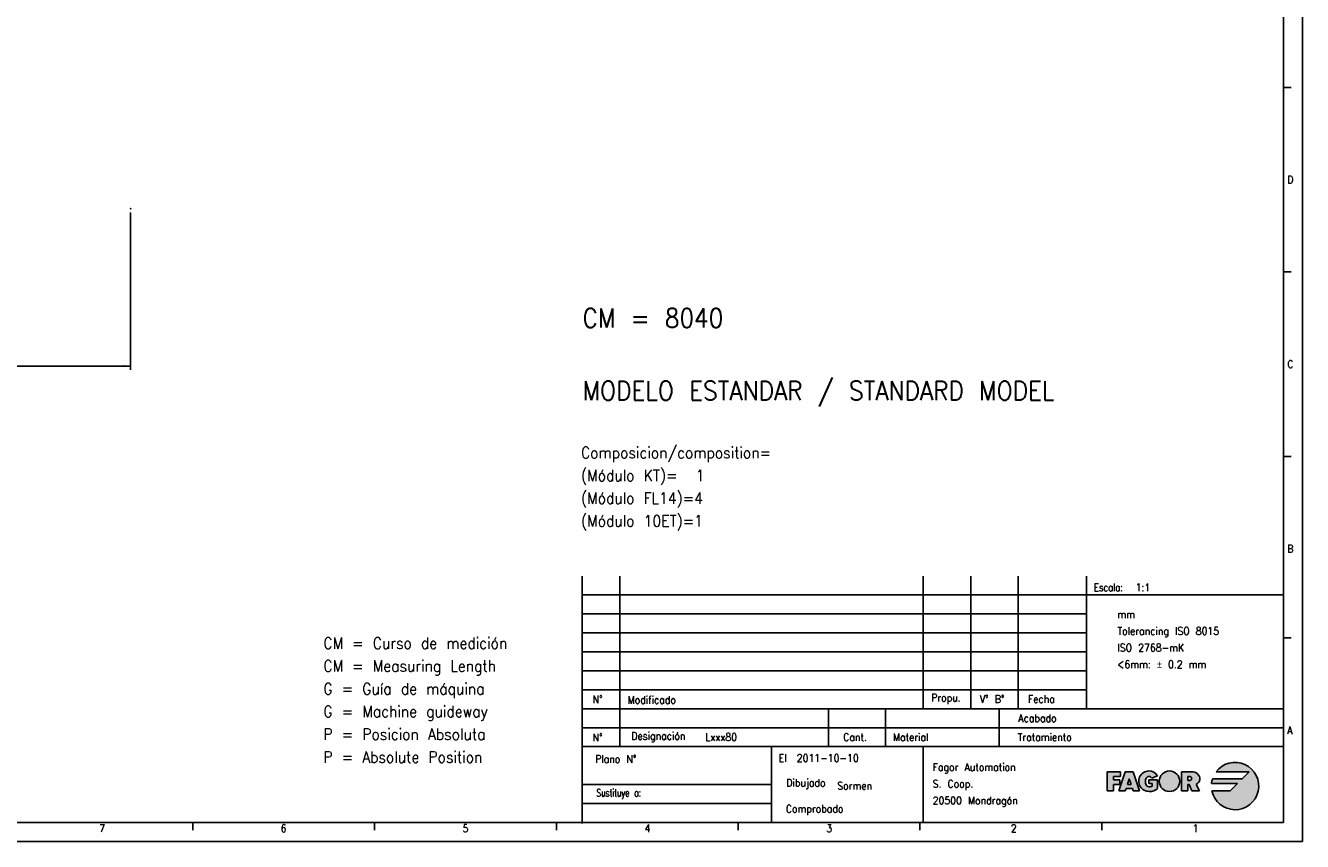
# Model space of a CAD drawing. Header units: inches. Extents: x -381 to 9045, y -418 to 176.
# Tile 10 of 31: x 122 to 459, y -418 to -203. Entities that reach past the tile are written whole.
import ezdxf

# ---------------------------------------------------------------- set-up
doc = ezdxf.new("R2010")
doc.units = ezdxf.units.IN
doc.layers.add('1', color=7, linetype='Continuous')
doc.styles.add('CONVERTER_12', font='txt.shx', dxfattribs={"width": 0.9})
doc.styles.add('CONVERTER_13', font='txt.shx', dxfattribs={"width": 0.72})
doc.styles.add('CONVERTER_14', font='txt.shx', dxfattribs={"width": 0.81})
doc.dimstyles.new('ME10_DIM_40', dxfattribs={"dimtxt": 2, "dimasz": 2, "dimexe": 1, "dimexo": 1, "dimgap": 1, "dimtad": 1, "dimdsep": 46, "dimtxsty": 'CONVERTER_12', "dimsah": 1, "dimcen": 0.09, "dimclrd": 2, "dimclre": 2, "dimclrt": 2, "dimadec": 0, "dimazin": 0, "dimtfac": 1, "dimtdec": 4, "dimtix": 1, "dimtmove": 0, "dimatfit": 3, "dimfxl": 1, "dimtolj": 1, "dimtzin": 0, "dimarcsym": 0})

# ---------------------------------------------------------------- blocks, each defined once
blk = doc.blocks.new('*D105')
at = {"layer": '1', "color": 2, "linetype": 'Continuous'}
for p, q in [((69.80429619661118, -252.4738496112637), (69.80429619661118, -294.009495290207)), ((149.8042961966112, -252.4738496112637), (149.8042961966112, -294.009495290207)), ((69.80429619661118, -293.009495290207), (149.8042961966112, -293.009495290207))]:
    blk.add_line(p, q, dxfattribs=at)
at = {"layer": '1', "color": 2}
for points in [[(71.80429619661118, -292.7461902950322), (71.80429619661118, -293.2728002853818), (69.80429619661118, -293.009495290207)], [(147.8042961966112, -293.2728002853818), (147.8042961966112, -292.7461902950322), (149.8042961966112, -293.009495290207)]]:
    blk.add_solid(points, dxfattribs=at)
at = {"layer": '1', "color": 2, "insert": (112.9574103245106, -292.0095032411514), "char_height": 2, "attachment_point": 7, "rotation": 0.00013888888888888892, "line_spacing_factor": 0.60024009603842, "style": 'CONVERTER_12'}
blk.add_mtext('\\C2;rx\\C2;80', dxfattribs=at)
blk = doc.blocks.new('1__58', base_point=(304, -326))
at = {"layer": '1', "color": 2, "insert": (268.6, -336.35), "char_height": 3, "attachment_point": 7, "line_spacing_factor": 1.20048019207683, "style": 'CONVERTER_12'}
blk.add_mtext('Composicion/composition=\\P(Módulo KT)=  1\\P(Módulo FL14)=4\\P(Módulo 10ET)=1', dxfattribs=at)
blk = doc.blocks.new('Pegar2', base_point=(304, -326))
at = {"layer": '1'}
blk.add_blockref('1__58', (304, -326), dxfattribs=at)
blk = doc.blocks.new('1__59', base_point=(304, -326))
blk.add_blockref('Pegar2', (304, -326))
blk = doc.blocks.new('Pegar3', base_point=(304, -326))
at = {"layer": '1'}
blk.add_blockref('1__59', (304, -326), dxfattribs=at)
blk = doc.blocks.new('1__60', base_point=(304, -326))
blk.add_blockref('Pegar3', (304, -326))
blk = doc.blocks.new('Pegar4', base_point=(304, -326))
at = {"layer": '1'}
blk.add_blockref('1__60', (304, -326), dxfattribs=at)
blk = doc.blocks.new('1__61', base_point=(304, -326))
blk.add_blockref('Pegar4', (304, -326))
blk = doc.blocks.new('Pegar1', base_point=(304, -326))
at = {"layer": '1'}
blk.add_blockref('1__61', (304, -326), dxfattribs=at)
blk = doc.blocks.new('tolerancias', base_point=(401.8687695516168, -383.3796663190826))
at = {"layer": '1', "color": 7}
blk.add_point((401.8687695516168, -383.3796663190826), dxfattribs=at)
at = {"layer": '1', "color": 2, "insert": (410.0787445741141, -365.071910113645), "char_height": 2, "attachment_point": 4, "line_spacing_factor": 1.32052821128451, "style": 'CONVERTER_12'}
blk.add_mtext('mm\\PTolerancing ISO 8015\\PISO 2768-mK\\P<6mm: {\\Fgdt;`} 0.2 mm', dxfattribs=at)
blk = doc.blocks.new('Marco_a1', base_point=(38.86876955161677, -121.3796663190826))
at = {"layer": '1', "linetype": 'Continuous'}
blk.add_hatch(color=2, dxfattribs=at).paths.add_polyline_path([(410.8820959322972, -401.2552611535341), (409.0070959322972, -401.2552611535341), (409.0070959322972, -402.0885944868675), (410.6737625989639, -402.0885944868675), (410.6737625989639, -402.9219278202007), (410.6737625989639, -403.3385944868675), (409.0070959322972, -403.3385944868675), (409.0070959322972, -405.0052611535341), (407.3404292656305, -405.0052611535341), (407.3404292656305, -400.0052611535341), (410.8820959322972, -400.0052611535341)])
h = blk.add_hatch(color=2, dxfattribs=at)
h.paths.add_polyline_path([(414.2154292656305, -405.0052611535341), (414.0070959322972, -404.3802611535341), (412.3404292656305, -404.3802611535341), (412.1320959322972, -405.0052611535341), (410.4654292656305, -405.0052611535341), (412.1320959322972, -400.0052611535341), (414.2154292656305, -400.0052611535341), (415.8820959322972, -405.0052611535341)])
h.paths.add_polyline_path([(413.1737625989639, -401.8802611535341), (412.6876514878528, -403.3385944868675), (413.659873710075, -403.3385944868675)], flags=16)
h = blk.add_hatch(color=2, dxfattribs=at)
edge = h.paths.add_edge_path()
edge.add_line((418.3855508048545, -402.0885944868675), (418.3855508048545, -403.1302611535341))
edge.add_line((418.3855508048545, -403.1302611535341), (419.2188841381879, -403.1302611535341))
edge.add_line((419.2188841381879, -403.1302611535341), (419.2188841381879, -403.7552611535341))
edge.add_arc((418.3855508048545, -402.1927611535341), 1.770833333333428, 270, 298.07248693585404, ccw=False)
edge.add_arc((418.3855508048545, -403.1302611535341), 0.833333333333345, 202.6198649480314, 270, ccw=False)
edge.add_arc((419.6355508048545, -402.6094278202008), 2.187499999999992, 154.6230664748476, 202.6198649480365, ccw=False)
edge.add_arc((418.3831829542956, -402.0885978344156), 0.8353864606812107, 29.918998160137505, 150.0810018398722, ccw=False)
edge.add_line((419.1072386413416, -401.6719278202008), (420.6642732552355, -401.0469278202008))
edge.add_arc((418.3820959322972, -402.5052611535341), 2.708333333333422, 32.57897039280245, 90)
edge.add_arc((418.3820959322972, -402.5052611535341), 2.708333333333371, 90, 219.5977388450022)
edge.add_arc((418.5607714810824, -402.1093216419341), 3.104272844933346, 223.1289646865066, 312.983270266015)
edge.add_line((420.6772174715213, -404.3802611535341), (420.6772174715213, -402.0885944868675))
edge.add_line((420.6772174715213, -402.0885944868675), (418.3855508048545, -402.0885944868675))
h = blk.add_hatch(color=2, dxfattribs=at)
edge = h.paths.add_edge_path()
edge.add_arc((423.7985893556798, -402.5052611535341), 2.708333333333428, 0, 360)
h = blk.add_hatch(color=2, dxfattribs=at)
edge = h.paths.add_edge_path()
edge.add_arc((430.1555290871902, -401.8289445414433), 1.643411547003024, -66.72332945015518, 50.761309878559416, ccw=False)
edge.add_line((430.8049584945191, -403.3385944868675), (431.7315329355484, -405.0052611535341))
edge.add_line((431.7315329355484, -405.0052611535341), (429.6498073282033, -405.0052611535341))
edge.add_line((429.6498073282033, -405.0052611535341), (429.0248073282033, -403.3385944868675))
edge.add_line((429.0248073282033, -403.3385944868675), (428.6081406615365, -403.3385944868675))
edge.add_line((428.6081406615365, -403.3385944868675), (428.6081406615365, -405.0052611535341))
edge.add_line((428.6081406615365, -405.0052611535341), (426.9414739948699, -405.0052611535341))
edge.add_line((426.9414739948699, -405.0052611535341), (426.9414739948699, -400.0052611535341))
edge.add_line((426.9414739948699, -400.0052611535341), (428.6081406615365, -400.0052611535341))
edge.add_line((428.6081406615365, -400.0052611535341), (429.6498073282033, -400.0052611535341))
edge.add_arc((429.6498073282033, -402.4481664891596), 2.442905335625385, 50.76130987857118, 90, ccw=False)
edge = h.paths.add_edge_path(flags=16)
edge.add_arc((429.1289739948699, -401.7760944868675), 0.5208333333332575, 270, 450)
edge.add_line((429.1289739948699, -401.2552611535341), (428.6081406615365, -401.2552611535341))
edge.add_line((428.6081406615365, -401.2552611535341), (428.6081406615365, -402.2969278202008))
edge.add_line((428.6081406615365, -402.2969278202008), (429.1289739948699, -402.2969278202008))
h = blk.add_hatch(color=2, dxfattribs=at)
edge = h.paths.add_edge_path()
edge.add_line((444.8404292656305, -400.0052611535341), (442.9654292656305, -401.8802611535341))
edge.add_line((442.9654292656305, -401.8802611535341), (435.1283092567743, -401.8802611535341))
edge.add_arc((441.0904292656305, -403.7552611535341), 6.250000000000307, 162.5423968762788, 174.2608295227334)
edge.add_line((434.871757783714, -403.1302611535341), (441.7154292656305, -403.1302611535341))
edge.add_line((441.7154292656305, -403.1302611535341), (439.8404292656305, -405.0052611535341))
edge.add_line((439.8404292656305, -405.0052611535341), (434.9667049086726, -405.0052611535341))
edge.add_arc((441.0904292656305, -403.7552611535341), 6.249999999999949, 191.5369590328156, 503.130102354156)
edge.add_line((436.0904292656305, -400.0052611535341), (444.8404292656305, -400.0052611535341))
at = {"layer": '1', "color": 2, "linetype": 'Continuous'}
for p, q in [((458.8687695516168, -418.3796663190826), (458.8687695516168, 175.6203336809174)), ((455.8687695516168, -219.5129996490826), (453.8687695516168, -219.5129996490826)), ((455.8687695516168, -268.1796663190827), (453.8687695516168, -268.1796663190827)), ((455.8687695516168, -316.8463329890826), (453.8687695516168, -316.8463329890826)), ((268.8687695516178, -353.3796663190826), (453.8687695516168, -353.3796663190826)), ((268.8687695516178, -358.3796663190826), (401.8687695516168, -358.3796663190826)), ((268.8687695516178, -363.3796663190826), (401.8687695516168, -363.3796663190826)), ((455.8687695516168, -364.7129996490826), (453.8687695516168, -364.7129996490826)), ((268.8687695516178, -368.3796663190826), (401.8687695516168, -368.3796663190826)), ((268.8687695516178, -373.3796663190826), (401.8687695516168, -373.3796663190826)), ((268.8687695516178, -378.3796663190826), (401.8687695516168, -378.3796663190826)), ((453.8687695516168, -388.3796663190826), (268.8687695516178, -388.3796663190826)), ((407.3404292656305, -400.0052611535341), (410.8820959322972, -400.0052611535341)), ((407.3404292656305, -405.0052611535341), (407.3404292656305, -400.0052611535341)), ((410.4654292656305, -405.0052611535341), (412.1320959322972, -400.0052611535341)), ((410.8820959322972, -400.0052611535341), (410.8820959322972, -401.2552611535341)), ((412.1320959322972, -400.0052611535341), (414.2154292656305, -400.0052611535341)), ((414.2154292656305, -400.0052611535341), (415.8820959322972, -405.0052611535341)), ((426.9414739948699, -400.0052611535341), (428.6081406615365, -400.0052611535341)), ((426.9414739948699, -405.0052611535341), (426.9414739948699, -400.0052611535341)), ((428.6081406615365, -400.0052611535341), (429.6498073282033, -400.0052611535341)), ((436.0904292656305, -400.0052611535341), (444.8404292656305, -400.0052611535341)), ((444.8404292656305, -400.0052611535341), (442.9654292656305, -401.8802611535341)), ((409.0070959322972, -401.2552611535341), (409.0070959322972, -402.0885944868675)), ((410.8820959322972, -401.2552611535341), (409.0070959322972, -401.2552611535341)), ((409.0070959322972, -402.0885944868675), (410.6737625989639, -402.0885944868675)), ((409.0070959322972, -403.3385944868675), (409.0070959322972, -405.0052611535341)), ((410.6737625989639, -403.3385944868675), (409.0070959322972, -403.3385944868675)), ((410.6737625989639, -402.0885944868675), (410.6737625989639, -402.9219278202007)), ((410.6737625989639, -402.9219278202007), (410.6737625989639, -403.3385944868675)), ((413.1737625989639, -401.8802611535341), (412.6876514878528, -403.3385944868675)), ((412.6876514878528, -403.3385944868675), (413.659873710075, -403.3385944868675)), ((413.659873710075, -403.3385944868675), (413.1737625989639, -401.8802611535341)), ((418.3855508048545, -402.0885944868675), (420.6772174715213, -402.0885944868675)), ((418.3855508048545, -402.0885944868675), (418.3855508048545, -403.1302611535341)), ((418.3855508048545, -403.1302611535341), (419.2188841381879, -403.1302611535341)), ((419.1072386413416, -401.6719278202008), (420.6642732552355, -401.0469278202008)), ((419.2188841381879, -403.1302611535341), (419.2188841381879, -403.7552611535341)), ((420.6772174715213, -404.3802611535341), (420.6772174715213, -402.0885944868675)), ((428.6081406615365, -401.2552611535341), (429.1289739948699, -401.2552611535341)), ((428.6081406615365, -402.2969278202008), (428.6081406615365, -401.2552611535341)), ((429.1289739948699, -402.2969278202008), (428.6081406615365, -402.2969278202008)), ((428.6081406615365, -405.0052611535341), (428.6081406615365, -403.3385944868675)), ((428.6081406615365, -403.3385944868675), (429.0248073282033, -403.3385944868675)), ((429.0248073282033, -403.3385944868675), (429.6498073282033, -405.0052611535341)), ((430.8049584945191, -403.3385944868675), (431.7315329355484, -405.0052611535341)), ((434.871757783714, -403.1302611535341), (441.7154292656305, -403.1302611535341)), ((442.9654292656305, -401.8802611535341), (435.1283092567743, -401.8802611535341)), ((441.7154292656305, -403.1302611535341), (439.8404292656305, -405.0052611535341)), ((409.0070959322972, -405.0052611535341), (407.3404292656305, -405.0052611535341)), ((412.1320959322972, -405.0052611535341), (410.4654292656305, -405.0052611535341)), ((412.3404292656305, -404.3802611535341), (412.1320959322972, -405.0052611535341)), ((414.0070959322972, -404.3802611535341), (412.3404292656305, -404.3802611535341)), ((414.2154292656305, -405.0052611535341), (414.0070959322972, -404.3802611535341)), ((415.8820959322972, -405.0052611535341), (414.2154292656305, -405.0052611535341)), ((426.9414739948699, -405.0052611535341), (428.6081406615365, -405.0052611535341)), ((429.6498073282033, -405.0052611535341), (431.7315329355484, -405.0052611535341)), ((439.8404292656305, -405.0052611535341), (434.9667049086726, -405.0052611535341)), ((268.8687695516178, -408.3796663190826), (318.8687695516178, -408.3796663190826)), ((166.2217107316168, -413.4260551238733), (166.2217107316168, -415.4260551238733)), ((214.1628872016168, -413.4260551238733), (214.1628872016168, -415.4260551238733)), ((262.104063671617, -413.4260551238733), (262.104063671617, -415.4260551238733)), ((310.0452401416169, -413.4260551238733), (310.0452401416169, -415.4260551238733)), ((357.9864166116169, -413.4260551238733), (357.9864166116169, -415.4260551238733)), ((405.9275930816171, -413.3796663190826), (405.9275930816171, -415.3796663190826)), ((-381.1312304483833, -418.3796663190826), (458.8687695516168, -418.3796663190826))]:
    blk.add_line(p, q, dxfattribs=at)
at = {"layer": '1', "color": 7, "linetype": 'Continuous'}
for p, q in [((453.8687695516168, -413.3796663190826), (453.8687695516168, 170.6203336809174)), ((268.8687695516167, -413.3796663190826), (268.8687695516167, -348.3796663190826)), ((278.8687695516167, -393.3796663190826), (278.8687695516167, -348.3796663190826)), ((358.8687695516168, -383.3796663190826), (358.8687695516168, -348.3796663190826)), ((371.3687695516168, -383.3796663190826), (371.3687695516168, -348.3796663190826)), ((383.8687695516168, -383.3796663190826), (383.8687695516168, -348.3796663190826)), ((401.8687695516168, -383.3796663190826), (401.8687695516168, -348.3796663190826)), ((268.8687695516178, -383.3796663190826), (453.8687695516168, -383.3796663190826)), ((333.8687695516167, -383.3796663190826), (333.8687695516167, -393.3796663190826)), ((348.8687695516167, -383.3796663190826), (348.8687695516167, -393.3796663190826)), ((378.8687695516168, -383.3796663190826), (378.8687695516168, -393.3796663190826)), ((268.8687695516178, -393.3796663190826), (453.8687695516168, -393.3796663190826)), ((318.8687695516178, -393.3796663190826), (318.8687695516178, -403.3796663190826)), ((358.8687695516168, -393.3796663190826), (358.8687695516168, -413.3796663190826)), ((268.8687695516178, -403.3796663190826), (318.8687695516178, -403.3796663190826)), ((318.8687695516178, -403.3796663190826), (318.8687695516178, -408.3796663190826)), ((318.8687695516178, -408.3796663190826), (318.8687695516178, -413.3796663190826)), ((-361.1312304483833, -413.3796663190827), (453.8687695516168, -413.3796663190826))]:
    blk.add_line(p, q, dxfattribs=at)
at = {"layer": '1', "color": 6, "linetype": 'Continuous'}
blk.add_line((268.8687695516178, -353.6147022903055), (268.8687695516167, -413.6147022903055), dxfattribs=at)
at = {"layer": '1', "color": 2, "linetype": 'Continuous'}
blk.add_circle((423.7985893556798, -402.5052611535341), 2.708333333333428, dxfattribs=at)
for centre, radius, start, end in [((418.3820959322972, -402.5052611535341), 2.708333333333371, 90, 219.5977388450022), ((418.3820959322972, -402.5052611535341), 2.708333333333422, 32.57897039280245, 90), ((429.6498073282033, -402.4481664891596), 2.442905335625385, 50.76130987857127, 90), ((430.1555290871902, -401.8289445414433), 1.643411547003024, 293.2766705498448, 50.7613098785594), ((441.0904292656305, -403.7552611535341), 6.249999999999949, 191.5369590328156, 143.130102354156), ((419.6355508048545, -402.6094278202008), 2.187499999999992, 154.6230664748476, 202.6198649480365), ((418.3855508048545, -403.1302611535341), 0.833333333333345, 202.6198649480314, 270), ((418.3831829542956, -402.0885978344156), 0.8353864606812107, 29.91899816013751, 150.0810018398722), ((418.3855508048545, -402.1927611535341), 1.770833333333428, 270, 298.072486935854), ((429.1289739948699, -401.7760944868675), 0.5208333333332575, 270, 90), ((441.0904292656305, -403.7552611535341), 6.250000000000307, 162.5423968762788, 174.2608295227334), ((418.5607714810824, -402.1093216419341), 3.104272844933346, 223.1289646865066, 312.983270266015)]:
    blk.add_arc(centre, radius, start, end, dxfattribs=at)
at = {"layer": '1', "color": 2}
for s, height, style, width, p in [('CM = 8040', 5, 'CONVERTER_12', 0.9, (268.992607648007, -282.849891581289)), ('MODELO ESTANDAR / STANDARD MODEL', 5, 'CONVERTER_12', 0.9, (268.992607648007, -302.001617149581)), ('Escala:', 2, 'CONVERTER_14', 0.81, (403.8687695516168, -352.3796663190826)), ('1:1', 2, 'CONVERTER_12', 0.9, (414.8687695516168, -352.3796663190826)), ('El', 2, 'CONVERTER_12', 0.9, (320.7253003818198, -397.3796663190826)), ('2011-10-10', 2, 'CONVERTER_12', 0.9, (325.49850458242, -397.3796663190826)), ('Sormen', 2, 'CONVERTER_12', 0.9, (336.187017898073, -404.711160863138))]:
    blk.add_text(s, height=height, dxfattribs=dict(at, style=style, width=width)).set_placement(p)
for s, insert, char_height, attachment_point, line_spacing_factor, style in [('D', (454.8687695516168, -243.8463329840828), 2, 4, 1.20048019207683, 'CONVERTER_12'), ('C', (454.8687695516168, -292.5129996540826), 2, 4, 1.20048019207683, 'CONVERTER_12'), ('B', (454.8687695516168, -341.1796663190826), 2, 4, 1.20048019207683, 'CONVERTER_12'), ('CM = Curso de medición\\PCM = Measuring Length\\PG = Guía de máquina\\PG = Machine guideway\\PP = Posicion Absoluta\\PP = Absolute Position', (200.646762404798, -397.613329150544), 3, 7, 1.20048019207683, 'CONVERTER_12'), ('N°', (272.990225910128, -380.8796663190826), 2, 5, 1.32052821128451, 'CONVERTER_12'), ('Modificado', (280.8954422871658, -381.0480826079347), 2, 4, 1.32052821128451, 'CONVERTER_12'), ('Propu.', (360.9564625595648, -380.8119144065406), 2, 4, 1.32052821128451, 'CONVERTER_12'), ('V° B°', (373.7932646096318, -380.8119144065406), 2, 4, 1.20048019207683, 'CONVERTER_12'), ('Fecha', (386.4626283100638, -380.8119144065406), 2, 4, 1.32052821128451, 'CONVERTER_12'), ('Acabado', (394.0347511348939, -385.8796663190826), 2, 6, 1.32052821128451, 'CONVERTER_12'), ('N°', (272.990225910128, -390.9564089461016), 2, 5, 1.32052821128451, 'CONVERTER_12'), ('Designación', (281.8687695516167, -390.8796663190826), 2, 4, 1.32052821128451, 'CONVERTER_12'), ('Cant.', (340.8687695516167, -390.8796663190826), 2, 5, 1.32052821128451, 'CONVERTER_12'), ('Material', (350.8687695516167, -390.8796663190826), 2, 4, 1.32052821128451, 'CONVERTER_12'), ('Tratamiento', (398.0347511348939, -390.8796663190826), 2, 6, 1.32052821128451, 'CONVERTER_12'), ('A', (454.8687695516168, -389.0463329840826), 2, 4, 1.20048019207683, 'CONVERTER_12'), ('Plano N°', (283.2007075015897, -396.6351838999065), 2, 6, 1.32052821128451, 'CONVERTER_12'), ('Fagor Automation\\PS. Coop.\\P20500 Mondragón', (361.3421985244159, -403.5150845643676), 2, 4, 1.32052821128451, 'CONVERTER_12'), ('Dibujado', (333.0886147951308, -403.2478935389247), 2, 6, 1.32052821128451, 'CONVERTER_12'), ('Sustituye a:', (284.4291902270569, -405.8796663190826), 2, 6, 1.32052821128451, 'CONVERTER_13'), ('Comprobado', (337.8119788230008, -410.0967713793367), 2, 6, 1.32052821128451, 'CONVERTER_12'), ('7', (141.5259386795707, -414.9260551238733), 2, 4, 1.20048019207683, 'CONVERTER_12'), ('6', (189.3791898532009, -414.9260551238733), 2, 4, 1.20048019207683, 'CONVERTER_12'), ('5', (237.3529070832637, -414.9260551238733), 2, 4, 1.20048019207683, 'CONVERTER_12'), ('4', (285.3640039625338, -414.9260551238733), 2, 4, 1.20048019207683, 'CONVERTER_12'), ('3', (333.2920379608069, -414.9260551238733), 2, 4, 1.20048019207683, 'CONVERTER_12'), ('2', (381.9570048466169, -414.9260551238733), 2, 4, 1.20048019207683, 'CONVERTER_12'), ('1', (429.8981813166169, -414.9260551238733), 2, 4, 1.20048019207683, 'CONVERTER_12')]:
    blk.add_mtext(s, dxfattribs=dict(at, insert=insert, char_height=char_height, attachment_point=attachment_point, line_spacing_factor=line_spacing_factor, style=style))
blk = doc.blocks.new('Top', base_point=(38.86876955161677, -121.3796663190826))
blk.add_blockref('Marco_a1', (38.86876955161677, -121.3796663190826))
blk = doc.blocks.new('_dummy_frame', base_point=(-381.1312304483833, -418.3796663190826))
blk.add_blockref('Top', (38.86876955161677, -121.3796663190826))
at = {"layer": '1'}
blk.add_blockref('tolerancias', (401.8687695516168, -383.3796663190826), dxfattribs=at)
blk = doc.blocks.new('Alzado1', base_point=(2019.378972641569, -127.9999999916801))
at = {"layer": '1', "color": 7}
blk.add_point((149.8042961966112, -251.4738496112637), dxfattribs=at)
at = {"layer": '1'}
dim = blk.add_aligned_dim(p1=(149.8042961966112, -251.4738496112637), p2=(69.80429619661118, -251.4738496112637), distance=41.5356456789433, dimstyle='ME10_DIM_40', override={"dimpost": 'rx<>'}, dxfattribs=at)
dim.commit()
dim.dimension.update_dxf_attribs({"geometry": '*D105', "text_midpoint": (116.012410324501, -291.009495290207), "text_rotation": 0.00013888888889})

msp = doc.modelspace()

# ---------------------------------------------------------------- block references
for name, p in [('Alzado1', (2019.378972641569, -127.9999999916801)), ('Pegar1', (304, -326))]:
    msp.add_blockref(name, p)
at = {"layer": '1'}
msp.add_blockref('_dummy_frame', (-381.1312304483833, -418.3796663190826), dxfattribs=at)

# ---------------------------------------------------------------- texts
at = {"layer": '1', "color": 2, "style": 'CONVERTER_12', "width": 0.9}
msp.add_text('Lxxx80', height=2, dxfattribs=at).set_placement((301.421550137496, -391.838872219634))

doc.saveas('drawing.dxf')
